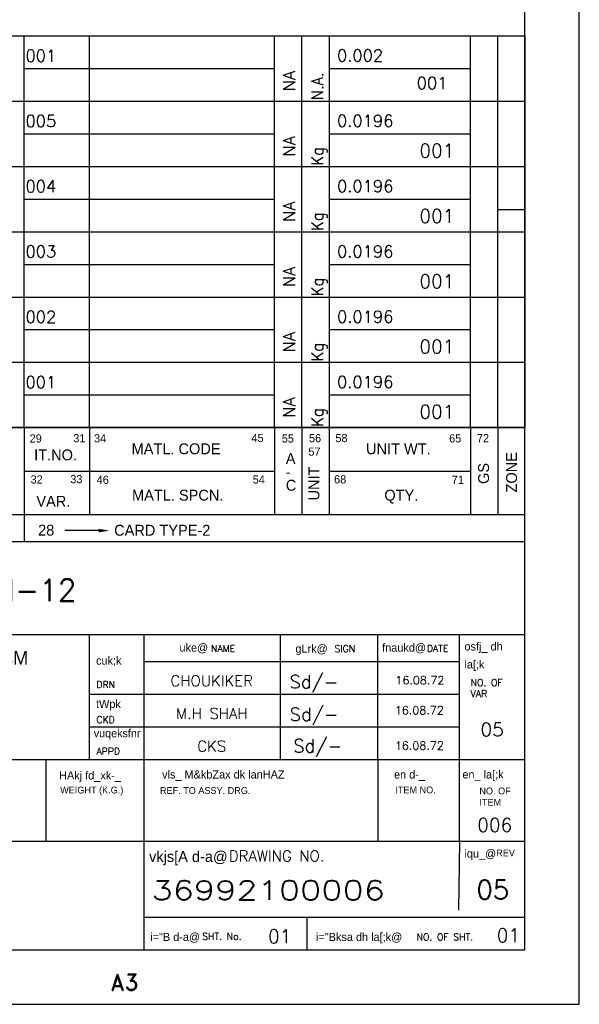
# Model space of a CAD drawing. Extents: x -26640 to -26430, y -165 to -17.
# Tile 6 of 7: x -26482 to -26430, y -165 to -75. Entities that reach past the tile are written whole.
import ezdxf
from ezdxf.enums import TextEntityAlignment as Align

# ---------------------------------------------------------------- set-up
doc = ezdxf.new("R2010")
doc.units = 0
doc.header["$MEASUREMENT"] = 0
doc.linetypes.add('DASHED', pattern=[19.05, 12.7, -6.35])
doc.layers.get('0').update_dxf_attribs({"linetype": 'CONTINUOUS'})
doc.layers.add('4', color=6, linetype='CONTINUOUS')
doc.layers.add('TEXT', color=2, linetype='CONTINUOUS')
doc.styles.add('HINDI', font='hindi')
doc.styles.add('ROMAND', font='romand')
doc.styles.add('ROMANS', font='romans.shx')

# ---------------------------------------------------------------- blocks, each defined once
blk = doc.blocks.new('A3')
for p, q in [((420, 0), (420, 297)), ((410, 10), (410, 287)), ((410, 148.5), (410, 143.5)), ((410, 146), (405, 146)), ((410, 85), (240, 85)), ((410, 10), (410, 85)), ((240, 68), (410, 68)), ((330, 45), (330, 68)), ((340, 45), (340, 68)), ((365, 68), (365, 45)), ((383, 45), (383, 68)), ((398, 45), (398, 68)), ((340, 63), (398, 63)), ((330, 57), (398, 57)), ((330, 51), (398, 51)), ((170, 45), (410, 45)), ((322, 30), (322, 45)), ((340, 10), (340, 45)), ((383, 45), (383, 29.89)), ((398, 30), (398, 45)), ((240, 30), (410, 30)), ((340, 16), (410, 16)), ((370, 10), (370, 16)), ((20, 10), (410, 10)), ((170, 10), (410, 10)), ((0, 0), (420, 0))]:
    blk.add_line(p, q)
at = {"color": 5}
for p, q in [((410, 106), (168, 106)), ((318, 106), (318, 90)), ((330, 106), (330, 90)), ((364, 106), (364, 90)), ((369, 106), (369, 90)), ((374, 106), (374, 90)), ((400, 106), (400, 90)), ((405, 106), (405, 90)), ((318, 98), (364, 98)), ((374, 98), (400, 98)), ((168, 90), (410, 90)), ((318, 90), (318, 85)), ((331.65, 87.06), (325.42, 87.06))]:
    blk.add_line(p, q, dxfattribs=at)
at = {"linetype": 'DASHED'}
blk.add_line((398, 30), (397.76, 16), dxfattribs=at)
at = {"color": 5}
blk.add_solid([(331.65, 87.39), (331.65, 86.72), (333.65, 87.06)], dxfattribs=at)
for s, height, p in [('29', 1.5, (318.98, 103.25)), ('31', 1.5, (327.01, 103.3)), ('34', 1.5, (330.82, 103.28)), ('45', 1.5, (359.74, 103.34)), ('55', 1.5, (365.32, 103.25)), ('56', 1.5, (370.32, 103.31)), ('58', 1.5, (375.17, 103.33)), ('65', 1.5, (396.08, 103.27)), ('72', 1.5, (401.18, 103.3)), ('IT.NO.', 2, (319.81, 99.98)), ('MATL. CODE', 2, (337.72, 101.1)), ('57', 1.5, (370.2, 100.83)), ('UNIT WT.', 2, (380.8, 101.1)), ('A', 2, (366.06, 99.31)), ('32', 1.5, (319.15, 95.72)), ('33', 1.5, (326.45, 95.78)), ('46', 1.5, (331.3, 95.66)), ('54', 1.5, (359.98, 95.71)), ('-', 2, (366.06, 96.85)), ('C', 2, (366.06, 94.4)), ('68', 1.5, (374.93, 95.74)), ('71', 1.5, (396.56, 95.66)), ('MATL. SPCN.', 2, (337.8, 92.58)), ('QTY.', 2, (384.17, 92.58)), ('VAR.', 2, (320.22, 91.45)), ('28', 2, (320.53, 86.15)), ('CARD TYPE-2', 2, (334.51, 86.13))]:
    blk.add_text(s, height=height, dxfattribs=at).set_placement(p)
for s, p in [('ZONE', (408.55, 94.07)), ('UNIT', (372.23, 92.6)), ('GS', (403.41, 95.63))]:
    blk.add_text(s, height=2, rotation=90, dxfattribs=at).set_placement(p)
for s, height, style, p in [('HAkjr gsoh bysfDV&dYl fyfeVsM', 2.5, 'HINDI', (270.61, 62.42)), ('uke@', 1.5, 'HINDI', (346.52, 64.81)), ('gLrk@', 1.5, 'HINDI', (367.82, 64.62)), ('fnaukd@', 1.5, 'HINDI', (383.77, 64.81)), ('osfj_ dh', 1.5, 'HINDI', (398.89, 65.03)), ('cuk;k', 1.5, 'HINDI', (331.18, 62.43)), ('la[;k', 1.5, 'HINDI', (398.89, 61.73)), ('tWpk', 1.5, 'HINDI', (331.18, 54.46)), ('HAkj fd_xk-_', 1.5, 'HINDI', (324.4, 41.32)), ('vls_ M&kbZax dk lanHAZ', 1.5, 'HINDI', (343.32, 41.5)), ('en d-_', 1.5, 'HINDI', (385.95, 41.5)), ('en_ la[;k', 1.5, 'HINDI', (398.51, 41.51)), ('vkjs[A d-a@', 2, 'HINDI', (340.93, 26.16)), ('iqu_@', 1.5, 'HINDI', (398.89, 26.97)), ('i="B d-a@', 1.5, 'HINDI', (341.14, 11.63)), ('i="Bksa dh la[;k@', 1.5, 'HINDI', (371.61, 11.63)), ('A3', 3, 'ROMAND', (333.87, 2.56))]:
    blk.add_text(s, height=height, dxfattribs=dict(style=style)).set_placement(p)
at = {"style": 'HINDI', "width": 0.879523}
blk.add_text('vuqeksfnr', height=1.5, dxfattribs=at).set_placement((330.77, 49.08), (339.34, 49.08), align=Align.FIT)
at = {"color": 7, "style": 'ROMANS', "width": 1.3}
blk.add_attdef('DRG_NO', (81.19, 282.79), '', height=3.5, rotation=180, dxfattribs=at)
at = {"style": 'ROMANS'}
for tag, p, width in [('SHTNO', (13.59, 112.8), 0.8), ('REV_NO', (13.61, 103.51), 0.8), ('DRG_NO', (13.69, 75.16), 0.9)]:
    blk.add_attdef(tag, p, '', height=2.8, rotation=90, dxfattribs=dict(at, width=width))
at = {"color": 7, "style": 'ROMANS'}
for tag, p, height in [('PRODUCT', (309.08, 74.12), 4), ('DRN_SIGN', (366.75, 58.08), 1), ('CHD_SIGN', (366.79, 52.11), 1), ('APP_SIGN', (367.44, 46.31), 1), ('NEW_ALT_SIGN', (153.42, 42.24), 1), ('OLD_ALT_SIGN', (224.87, 42.09), 1), ('NEW_CHD_SIGN', (152.97, 38.03), 1), ('OLD_CHD_SIGN', (224.41, 37.89), 1), ('NEW_APP_SIGN', (152.97, 34.13), 1), ('OLD_APP_SIGN', (224.41, 33.99), 1), ('TITLE1', (257.16, 20), 3.5), ('TITLE2', (256.85, 13.78), 3.5)]:
    blk.add_attdef(tag, p, '', height=height, dxfattribs=at)
for tag, height, p in [('DRN_BY', 2, (352.45, 59.46)), ('DRN_DATE', 1.5, (390.7, 59.56)), ('CHD_BY', 2, (352.45, 53.45)), ('CHD_DATE', 1.5, (390.61, 54.05)), ('NOVAR', 2.5, (403.98, 50.51)), ('APP_BY', 2, (352.45, 47.45)), ('APP_DATE', 1.5, (390.61, 47.55)), ('ITNO', 2.5, (390.34, 34.66)), ('SCALE', 2.5, (313.44, 34)), ('REFTOASSY', 2.5, (357.12, 34.38)), ('NOIT', 2.5, (404.46, 32.96)), ('REV_NO', 3.5, (404.11, 21.06)), ('SHTNO', 2.5, (364.94, 12.48)), ('NOSHT', 2.5, (406.97, 12.66))]:
    blk.add_attdef(tag, text='', height=height, dxfattribs=at).set_placement(p, align=Align.MIDDLE)
at = {"style": 'ROMANS', "width": 0.7}
for tag, p in [('NEW_ALT_BY', (136.49, 42.06)), ('OLD_ALT_BY', (207.94, 41.91)), ('NEW_REV_NO', (100.6, 37.4)), ('NEW_REV_DT', (109.82, 37.4)), ('NEW_CHD_BY', (136.58, 38)), ('OLD_REV_NO', (172.09, 37.4)), ('OLD_REV_DT', (181.13, 37.33)), ('OLD_CHD_BY', (208.05, 37.89)), ('NEW_APP_BY', (138.07, 33.99)), ('OLD_APP_BY', (208.69, 33.97))]:
    blk.add_attdef(tag, p, '', height=1.5, dxfattribs=at)
at = {"color": 7, "style": 'ROMANS', "width": 0.8}
blk.add_attdef('WEIGHT', text='', height=2.3, dxfattribs=at).set_placement((330.68, 33.75), align=Align.MIDDLE)
at = {"style": 'ROMANS'}
for tag, p, height in [('NEW_DCA_NO', (109.29, 29.18), 2), ('OLD_DCA_NO', (179.03, 29.63), 2), ('NEW_DCA_DETAILS', (108.88, 24.57), 1.8), ('OLD_DCA_DETAILS', (178.87, 23.17), 1.8)]:
    blk.add_attdef(tag, p, '', height=height, dxfattribs=at)
at = {"color": 7, "style": 'ROMANS', "width": 1.3}
blk.add_attdef('DRG_NO', (341.38, 19.21), '', height=3.5, dxfattribs=at)
at = {"layer": 'TEXT'}
for s, height, style, p in [('NAME', 1.25, 'ROMANS', (352.32, 64.77)), ('SIGN', 1.25, 'ROMANS', (375.01, 64.73)), ('DATE', 1.25, 'ROMANS', (391.98, 64.79)), ('NO. OF', 1.25, 'ROMANS', (400.03, 58.49)), ('DRN', 1.25, 'ROMANS', (331.25, 58.14)), ('VAR', 1.25, 'ROMANS', (400.03, 56.47)), ('CKD', 1.25, 'ROMANS', (331.25, 51.7)), ('APPD', 1.25, 'ROMANS', (331.25, 45.9)), ('DRAWING NO.', 2, 'ROMAND', (355.6, 26.27)), ('SHT. No.', 1.25, 'ROMANS', (350.7, 11.88)), ('NO. OF SHT.', 1.25, 'ROMANS', (390.09, 11.74))]:
    blk.add_text(s, height=height, dxfattribs=dict(at, style=style)).set_placement(p)
for s, p in [('WEIGHT (K.G.)', (324.59, 38.75)), ('REF. TO ASSY. DRG. ', (342.93, 38.67)), ('ITEM NO. ', (386.19, 38.78)), ('NO. OF', (401.64, 38.59)), ('ITEM', (401.64, 36.51)), ('REV', (404.73, 27.2))]:
    blk.add_text(s, height=1.25, dxfattribs=at).set_placement(p)
blk = doc.blocks.new('var6_btemplate')
at = {"color": 3}
for p, q in [((-314, 12), (0, 12)), ((-92, 0), (-92, 12)), ((-80, 0), (-80, 12)), ((-46, 0), (-46, 12)), ((-41.01, 0), (-41.01, 12)), ((-35.94, 0), (-35.94, 12)), ((-10, 0), (-10, 12)), ((-5, 0), (-5, 12)), ((0, 12), (0, 0)), ((-35.94, 6), (-10, 6)), ((-314, 0), (0, 0))]:
    blk.add_line(p, q, dxfattribs=at)
blk.add_line((-92, 6), (-46, 6))
at = {"style": 'ROMANS', "width": 0.9, "flags": 4}
blk.add_attdef('UT_O_QTY', (-37.05, 0.19), '', height=2.2, rotation=90, dxfattribs=at)
at = {"style": 'ROMANS', "width": 0.65, "flags": 4}
blk.add_attdef('ITEM_DESC', (-190.44, 7.11), '', height=2.6, dxfattribs=at)
at = {"style": 'ROMANS', "flags": 4}
for tag, p in [('ITEM_NO', (-91.78, 7.25)), ('MAT_CODE', (-79.25, 7.43)), ('IT_NO', (-203.15, 4.41)), ('QTY', (-34.27, 2.23)), ('IT_VAR', (-90.96, 1.17)), ('MAT_SPEC', (-79.12, 1.33))]:
    blk.add_attdef(tag, p, '', height=2.2, dxfattribs=at)
at = {"style": 'ROMANS'}
blk.add_attdef('WEIGHT', text='', height=2.2, dxfattribs=at).set_placement((-34.53, 6.62), align=Align.BOTTOM_LEFT)
at = {"style": 'ROMANS', "flags": 4}
for tag, p in [('ZONE', (-1.14, -0.09)), ('A/C', (-42.21, 1.84)), ('GS', (-6, 3))]:
    blk.add_attdef(tag, p, '', height=2.2, rotation=90, dxfattribs=at)
for tag, p in [('VAR_5', (-308.24, 4.33)), ('VAR_4', (-296.21, 4.33)), ('VAR_3', (-284.18, 4.33)), ('VAR_2', (-271.9, 4.33)), ('VAR_1', (-259.87, 4.33)), ('VAR_0', (-248.09, 4.33)), ('DR_NO', (-117.68, 4.13))]:
    blk.add_attdef(tag, text='', height=2.2, dxfattribs=at).set_placement(p, align=Align.CENTER)
for tag, height, width, p in [('REMARKS', 2, 0.75, (-242, 3.94)), ('ITEM_SIZE', 2.6, 0.65, (-190.55, 0.85))]:
    blk.add_attdef(tag, text='', height=height, dxfattribs=dict(at, width=width)).set_placement(p, align=Align.BOTTOM_LEFT)
at = {"style": 'ROMANS'}
blk.add_attdef('IT_V', (-211.43, 4.44), '', height=2.2, dxfattribs=at)
at = {"style": 'ROMANS', "flags": 4}
blk.add_attdef('STD_NO', text='', height=2.2, dxfattribs=at).set_placement((-141.14, 5.59), align=Align.MIDDLE_LEFT)

msp = doc.modelspace()

# ---------------------------------------------------------------- block references
ref = msp.add_blockref('A3', (-26640.21, -165.306), dxfattribs=dict(xscale=0.5, yscale=0.5, zscale=0.5))
ref.add_attrib('PRODUCT', 'VM-12', (-26485.669, -128.243), dxfattribs={"color": 7, "height": 2, "style": 'ROMANS'})
ref.add_attrib('DRN_BY', 'CHOUKIKER', dxfattribs={"color": 7, "height": 1, "style": 'ROMANS'}).set_placement((-26463.983, -135.575), align=Align.MIDDLE)
ref.add_attrib('CHD_BY', 'M.H SHAH', dxfattribs={"color": 7, "height": 1, "style": 'ROMANS'}).set_placement((-26463.983, -138.579), align=Align.MIDDLE)
ref.add_attrib('APP_BY', 'CKS', dxfattribs={"color": 7, "height": 1, "style": 'ROMANS'}).set_placement((-26463.983, -141.583), align=Align.MIDDLE)
ref.add_attrib('DRN_SIGN', 'Sd/-', (-26456.832, -136.264), dxfattribs={"color": 7, "height": 1.2, "style": 'ROMANS'})
ref.add_attrib('CHD_SIGN', 'Sd/-', (-26456.813, -139.252), dxfattribs={"color": 7, "height": 1.2, "style": 'ROMANS'})
ref.add_attrib('APP_SIGN', 'Sd/-', (-26456.488, -142.153), dxfattribs={"color": 7, "height": 1.2, "style": 'ROMANS'})
ref.add_attrib('DRN_DATE', '16.08.72', dxfattribs={"color": 7, "height": 0.75, "style": 'ROMANS'}).set_placement((-26444.858, -135.525), align=Align.MIDDLE)
ref.add_attrib('CHD_DATE', '16.08.72', dxfattribs={"color": 7, "height": 0.75, "style": 'ROMANS'}).set_placement((-26444.907, -138.283), align=Align.MIDDLE)
ref.add_attrib('APP_DATE', '16.08.72', dxfattribs={"color": 7, "height": 0.75, "style": 'ROMANS'}).set_placement((-26444.907, -141.533), align=Align.MIDDLE)
ref.add_attrib('NOVAR', '05', dxfattribs={"color": 7, "height": 1.25, "style": 'ROMANS'}).set_placement((-26438.22, -140.05), align=Align.MIDDLE)
ref.add_attrib('NOIT', '006', dxfattribs={"color": 7, "height": 1.25, "style": 'ROMANS'}).set_placement((-26437.978, -148.826), align=Align.MIDDLE)
ref.add_attrib('DRG_NO', '36992100006', (-26469.521, -155.7), dxfattribs={"color": 7, "height": 1.75, "style": 'ROMANS', "width": 1.3})
ref.add_attrib('REV_NO', '05', dxfattribs={"color": 7, "height": 1.75, "style": 'ROMANS'}).set_placement((-26438.153, -154.774), align=Align.MIDDLE)
ref.add_attrib('SHTNO', '01', dxfattribs={"color": 7, "height": 1.25, "style": 'ROMANS'}).set_placement((-26457.74, -159.065), align=Align.MIDDLE)
ref.add_attrib('NOSHT', '01', dxfattribs={"color": 7, "height": 1.25, "style": 'ROMANS'}).set_placement((-26436.726, -158.976), align=Align.MIDDLE)
ref = msp.add_blockref('var6_btemplate', (-26435.21, -82.306), dxfattribs=dict(xscale=0.5, yscale=0.5))
ref.add_attrib('ITEM_NO', '001', (-26481.1, -78.681), dxfattribs={"height": 1.1, "style": 'ROMANS'})
ref.add_attrib('A/C', 'NA', (-26456.316, -81.387), dxfattribs={"height": 1.1, "rotation": 90, "style": 'ROMANS'})
ref.add_attrib('UT_O_QTY', 'N.A.', (-26453.734, -82.211), dxfattribs={"height": 1.1, "rotation": 90, "style": 'ROMANS', "width": 0.9})
ref.add_attrib('WEIGHT', '0.002', dxfattribs={"height": 1.1, "style": 'ROMANS'}).set_placement((-26452.475, -78.996), align=Align.BOTTOM_LEFT)
ref.add_attrib('QTY', '001', (-26445.153, -81.192), dxfattribs={"height": 1.1, "style": 'ROMANS'})
ref = msp.add_blockref('var6_btemplate', (-26435.21, -88.306), dxfattribs=dict(xscale=0.5, yscale=0.5))
ref.add_attrib('ITEM_NO', '005', (-26481.1, -84.681), dxfattribs={"height": 1.1, "style": 'ROMANS'})
ref.add_attrib('A/C', 'NA', (-26456.316, -87.387), dxfattribs={"height": 1.1, "rotation": 90, "style": 'ROMANS'})
ref.add_attrib('UT_O_QTY', 'Kg', (-26453.734, -88.211), dxfattribs={"height": 1.1, "rotation": 90, "style": 'ROMANS', "width": 0.9})
ref.add_attrib('WEIGHT', '0.0196', dxfattribs={"height": 1.1, "style": 'ROMANS'}).set_placement((-26452.475, -84.996), align=Align.BOTTOM_LEFT)
ref = msp.add_blockref('var6_btemplate', (-26435.21, -94.306), dxfattribs=dict(xscale=0.5, yscale=0.5))
ref.add_attrib('ITEM_NO', '004', (-26481.1, -90.681), dxfattribs={"height": 1.1, "style": 'ROMANS'})
ref.add_attrib('A/C', 'NA', (-26456.316, -93.387), dxfattribs={"height": 1.1, "rotation": 90, "style": 'ROMANS'})
ref.add_attrib('UT_O_QTY', 'Kg', (-26453.734, -94.211), dxfattribs={"height": 1.1, "rotation": 90, "style": 'ROMANS', "width": 0.9})
ref.add_attrib('WEIGHT', '0.0196', dxfattribs={"height": 1.1, "style": 'ROMANS'}).set_placement((-26452.475, -90.996), align=Align.BOTTOM_LEFT)
ref = msp.add_blockref('var6_btemplate', (-26435.21, -100.306), dxfattribs=dict(xscale=0.5, yscale=0.5))
ref.add_attrib('ITEM_NO', '003', (-26481.1, -96.681), dxfattribs={"height": 1.1, "style": 'ROMANS'})
ref.add_attrib('A/C', 'NA', (-26456.316, -99.387), dxfattribs={"height": 1.1, "rotation": 90, "style": 'ROMANS'})
ref.add_attrib('UT_O_QTY', 'Kg', (-26453.734, -100.211), dxfattribs={"height": 1.1, "rotation": 90, "style": 'ROMANS', "width": 0.9})
ref.add_attrib('WEIGHT', '0.0196', dxfattribs={"height": 1.1, "style": 'ROMANS'}).set_placement((-26452.475, -96.996), align=Align.BOTTOM_LEFT)
ref = msp.add_blockref('var6_btemplate', (-26435.21, -106.306), dxfattribs=dict(xscale=0.5, yscale=0.5))
ref.add_attrib('ITEM_NO', '002', (-26481.1, -102.681), dxfattribs={"height": 1.1, "style": 'ROMANS'})
ref.add_attrib('A/C', 'NA', (-26456.316, -105.387), dxfattribs={"height": 1.1, "rotation": 90, "style": 'ROMANS'})
ref.add_attrib('UT_O_QTY', 'Kg', (-26453.734, -106.211), dxfattribs={"height": 1.1, "rotation": 90, "style": 'ROMANS', "width": 0.9})
ref.add_attrib('WEIGHT', '0.0196', dxfattribs={"height": 1.1, "style": 'ROMANS'}).set_placement((-26452.475, -102.996), align=Align.BOTTOM_LEFT)
ref = msp.add_blockref('var6_btemplate', (-26435.21, -112.306), dxfattribs=dict(xscale=0.5, yscale=0.5))
ref.add_attrib('ITEM_NO', '001', (-26481.1, -108.681), dxfattribs={"height": 1.1, "style": 'ROMANS'})
ref.add_attrib('A/C', 'NA', (-26456.316, -111.387), dxfattribs={"height": 1.1, "rotation": 90, "style": 'ROMANS'})
ref.add_attrib('UT_O_QTY', 'Kg', (-26453.734, -112.211), dxfattribs={"height": 1.1, "rotation": 90, "style": 'ROMANS', "width": 0.9})
ref.add_attrib('WEIGHT', '0.0196', dxfattribs={"height": 1.1, "style": 'ROMANS'}).set_placement((-26452.475, -108.996), align=Align.BOTTOM_LEFT)

# ---------------------------------------------------------------- texts
at = {"layer": '4', "color": 0, "style": 'ROMANS'}
for p in [(-26444.902, -87.481), (-26444.902, -93.481), (-26444.902, -99.481), (-26444.902, -105.481), (-26444.902, -111.481)]:
    msp.add_text('001', height=1.25, dxfattribs=at).set_placement(p)

doc.saveas('drawing.dxf')
